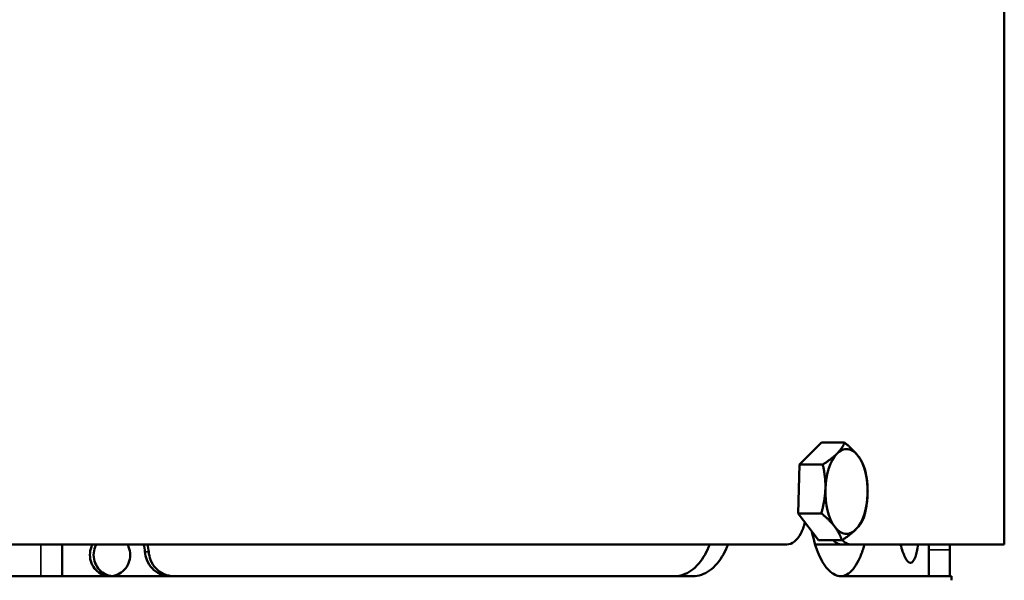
# Model space of a CAD drawing. Header units: millimetres. Extents: x -687 to 6545, y -1613 to 2022.
# Tile 20 of 36: x 4270 to 4456, y 645 to 751. Entities that reach past the tile are written whole.
import ezdxf

# ---------------------------------------------------------------- set-up
doc = ezdxf.new("R2010")
doc.units = ezdxf.units.MM
doc.layers.add('Видимые тонкие (ГОСТ)', color=7, linetype='Continuous', lineweight=35)
doc.layers.add('Видимый контур (ГОСТ)', color=7, linetype='Continuous', lineweight=50)

msp = doc.modelspace()

# ---------------------------------------------------------------- linework, layer by layer
at = {"layer": 'Видимые тонкие (ГОСТ)'}
for p, q in [((4274.1, 645.5), (4274.1, 651.5)), ((4294.48, 650.08), (4293.77, 650.08)), ((4445.8, 650.5), (4441.83, 650.5))]:
    msp.add_line(p, q, dxfattribs=at)
at = {"layer": 'Видимый контур (ГОСТ)'}
for p, q in [((4456.1, 651.5), (4456.1, 810.5)), ((4417.41, 666.58), (4421.54, 670.72)), ((4421.54, 670.72), (4425.94, 670.72)), ((4417.14, 657.36), (4417.41, 666.58)), ((4417.41, 666.58), (4421.81, 666.58)), ((4417.14, 657.36), (4421.54, 657.36)), ((4421, 652.28), (4417.14, 657.36)), ((4415.03, 651.5), (3965.78, 651.5)), ((4278.1, 651.5), (4278.1, 645.5)), ((4425.29, 651.5), (4420.36, 651.5)), ((4421, 652.28), (4425.4, 652.28)), ((4427.03, 651.5), (4425.29, 651.5)), ((4456.1, 651.5), (4427.03, 651.5)), ((4445.8, 651.5), (4445.8, 650.5)), ((4441.83, 645.5), (4441.83, 650.5)), ((4445.8, 650.5), (4445.8, 645.5)), ((4241.1, 645.5), (4397.29, 645.5)), ((4425.22, 645.5), (4446.1, 645.5)), ((4446.1, 644.72), (4446.1, 645.5))]:
    msp.add_line(p, q, dxfattribs=at)
for major_axis, start_param, end_param in [((0, 8), 5.701045, 6.748243), ((0, -8), 3.60665, 4.653848), ((0, 8), 4.653848, 5.701045), ((0, -8), 4.653848, 5.701045), ((0, 8), 3.60665, 4.653848), ((0, -8), 5.701045, 6.748243)]:
    msp.add_ellipse((4426.29, 661.5), major_axis=major_axis, ratio=0.5, start_param=start_param, end_param=end_param, dxfattribs=at)
for points, weights in [([(4424.5, 668.65), (4425.45, 669.61), (4425.94, 670.72)], [1, 1.0379548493, 1]), ([(4425.94, 670.72), (4427.59, 669.36), (4428.49, 668.18)], [1, 1.0379548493, 1]), ([(4421.81, 666.58), (4423.54, 667.69), (4424.5, 668.65)], [1, 1.0379548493, 1]), ([(4428.49, 668.18), (4429.38, 667), (4429.8, 665.64)], [1, 1.0379548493, 1]), ([(4422.3, 661.97), (4422.36, 664.11), (4421.81, 666.58)], [1, 1.0379548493, 1]), ([(4429.8, 665.64), (4430.35, 663.17), (4430.28, 661.03)], [1, 1.0379548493, 1]), ([(4421.54, 657.36), (4422.23, 659.83), (4422.3, 661.97)], [1, 1.0379548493, 1]), ([(4430.28, 661.03), (4430.22, 658.89), (4429.53, 656.42)], [1, 1.0379548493, 1]), ([(4424.09, 654.82), (4423.2, 656), (4421.54, 657.36)], [1, 1.0379548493, 1]), ([(4425.4, 652.28), (4424.99, 653.64), (4424.09, 654.82)], [1, 1.0379548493, 1]), ([(4429.53, 656.42), (4429.04, 655.31), (4428.08, 654.35)], [1, 1.0379548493, 1]), ([(4428.08, 654.35), (4427.13, 653.39), (4425.4, 652.28)], [1, 1.0379548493, 1]), ([(4441.83, 650.5), (4441.83, 651), (4441.83, 651.5)], [1, 0.999999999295, 0.999999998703])]:
    msp.add_rational_spline(points, weights, degree=2, dxfattribs=at)
for points, knots in [([(4415.03, 651.5), (4415.5, 651.5), (4416, 651.68), (4416.92, 652.39), (4417.33, 652.93), (4417.97, 654.14), (4418.23, 654.87), (4418.42, 655.67)], [-1.0550598, -1.0550598, -1.0550598, -1.0550598, -0.7911969, -0.7911969, -0.5273339, -0.5273339, -0.2787277, -0.2787277, -0.2787277, -0.2787277]), ([(4425.22, 645.5), (4424.51, 645.5), (4423.74, 645.85), (4422.28, 647.28), (4421.6, 648.36), (4420.54, 650.79), (4420.08, 652.28), (4419.76, 653.91)], [-2.113714, -2.113714, -2.113714, -2.113714, -1.584035, -1.584035, -1.054357, -1.054357, -0.551408, -0.551408, -0.551408, -0.551408]), ([(4290.96, 649.5), (4290.96, 649), (4290.86, 648.46), (4290.48, 647.48), (4290.19, 647.04), (4289.52, 646.32), (4289.09, 646.01), (4288.15, 645.6), (4287.64, 645.5), (4286.69, 645.5), (4286.18, 645.6), (4285.24, 646.01), (4284.81, 646.32), (4284.14, 647.04), (4283.85, 647.48), (4283.46, 648.46), (4283.37, 649), (4283.37, 650), (4283.46, 650.54), (4283.72, 651.19), (4283.79, 651.35), (4283.88, 651.5)], [0, 0, 0, 0, 0.150536, 0.150536, 0.301071, 0.301071, 0.455341, 0.455341, 0.609612, 0.609612, 0.763468, 0.763468, 0.917325, 0.917325, 1.067817, 1.067817, 1.21831, 1.21831, 1.369574, 1.369574, 1.418837, 1.418837, 1.418837, 1.418837]), ([(4284.58, 651.5), (4284.5, 651.35), (4284.43, 651.19), (4284.17, 650.54), (4284.07, 650), (4284.07, 649), (4284.17, 648.46), (4284.55, 647.48), (4284.84, 647.03), (4285.52, 646.32), (4285.95, 646.01), (4286.77, 645.65), (4287.15, 645.56), (4287.52, 645.52)], [1.0174329, 1.0174329, 1.0174329, 1.0174329, 1.0673876, 1.0673876, 1.2178859, 1.2178859, 1.3683843, 1.3683843, 1.5188826, 1.5188826, 1.6726351, 1.6726351, 1.7887803, 1.7887803, 1.7887803, 1.7887803]), ([(4290.45, 651.5), (4290.53, 651.35), (4290.6, 651.2), (4290.86, 650.54), (4290.96, 650), (4290.96, 649.5)], [2.2359352, 2.2359352, 2.2359352, 2.2359352, 2.285176, 2.285176, 2.4366226, 2.4366226, 2.4366226, 2.4366226]), ([(4393.8, 645.5), (4394.85, 645.5), (4395.96, 645.85), (4397.96, 647.28), (4398.86, 648.36), (4399.88, 650.17), (4400.18, 650.81), (4400.45, 651.5)], [2.119817, 2.119817, 2.119817, 2.119817, 2.649572, 2.649572, 3.179327, 3.179327, 3.420562, 3.420562, 3.420562, 3.420562]), ([(4403.92, 651.5), (4403.65, 650.81), (4403.35, 650.17), (4402.33, 648.36), (4401.43, 647.28), (4399.44, 645.85), (4398.34, 645.5), (4397.29, 645.5)], [5.046299, 5.046299, 5.046299, 5.046299, 5.287553, 5.287553, 5.817232, 5.817232, 6.34691, 6.34691, 6.34691, 6.34691]), ([(4425.29, 651.5), (4424.89, 651.5), (4424.45, 651.68), (4423.97, 652.11), (4423.88, 652.19), (4423.8, 652.28)], [1.0556355, 1.0556355, 1.0556355, 1.0556355, 1.3195013, 1.3195013, 1.3745132, 1.3745132, 1.3745132, 1.3745132]), ([(4429.69, 651.5), (4429.6, 651.2), (4429.51, 650.9), (4429.17, 649.84), (4428.89, 649.11), (4428.25, 647.82), (4427.9, 647.27), (4427.16, 646.38), (4426.77, 646.04), (4425.97, 645.61), (4425.57, 645.51), (4425.18, 645.5)], [1.202268, 1.202268, 1.202268, 1.202268, 1.321177, 1.321177, 1.654898, 1.654898, 1.98862, 1.98862, 2.322341, 2.322341, 2.6457, 2.6457, 2.6457, 2.6457]), ([(4425.49, 652.33), (4425.58, 652.22), (4425.68, 652.12), (4426.19, 651.68), (4426.62, 651.5), (4427.03, 651.5)], [-1.3855719, -1.3855719, -1.3855719, -1.3855719, -1.3194844, -1.3194844, -1.0556215, -1.0556215, -1.0556215, -1.0556215]), ([(4439.85, 651.5), (4439.7, 650.55), (4439.51, 649.73), (4439.02, 648.38), (4438.69, 648), (4438.04, 648), (4437.66, 648.38), (4437.02, 649.73), (4436.75, 650.55), (4436.51, 651.5)], [1.260926, 1.260926, 1.260926, 1.260926, 1.695541, 1.695541, 2.260722, 2.260722, 2.825902, 2.825902, 3.260517, 3.260517, 3.260517, 3.260517]), ([(4298.46, 645.5), (4297.87, 645.5), (4297.24, 645.63), (4296.07, 646.14), (4295.53, 646.53), (4294.7, 647.42), (4294.34, 647.98), (4293.92, 649.07), (4293.81, 649.58), (4293.77, 650.08)], [0.7669261, 0.7669261, 0.7669261, 0.7669261, 0.9614784, 0.9614784, 1.1560308, 1.1560308, 1.3440213, 1.3440213, 1.4908341, 1.4908341, 1.4908341, 1.4908341]), ([(4294.48, 650.08), (4294.52, 649.58), (4294.63, 649.07), (4295.06, 647.98), (4295.42, 647.42), (4296.25, 646.53), (4296.79, 646.14), (4297.95, 645.63), (4298.59, 645.5), (4299.18, 645.5)], [1.572344, 1.572344, 1.572344, 1.572344, 1.7191687, 1.7191687, 1.9071707, 1.9071707, 2.1015166, 2.1015166, 2.2958625, 2.2958625, 2.2958625, 2.2958625])]:
    msp.add_open_spline(points, degree=3, knots=knots, dxfattribs=at)
for points in [[(4293.77, 650.08), (4293.73, 650.55), (4293.64, 651.03), (4293.51, 651.5)], [(4294.23, 651.5), (4294.36, 651.03), (4294.44, 650.55), (4294.48, 650.08)]]:
    msp.add_open_spline(points, degree=3, dxfattribs=at)

doc.saveas('drawing.dxf')
